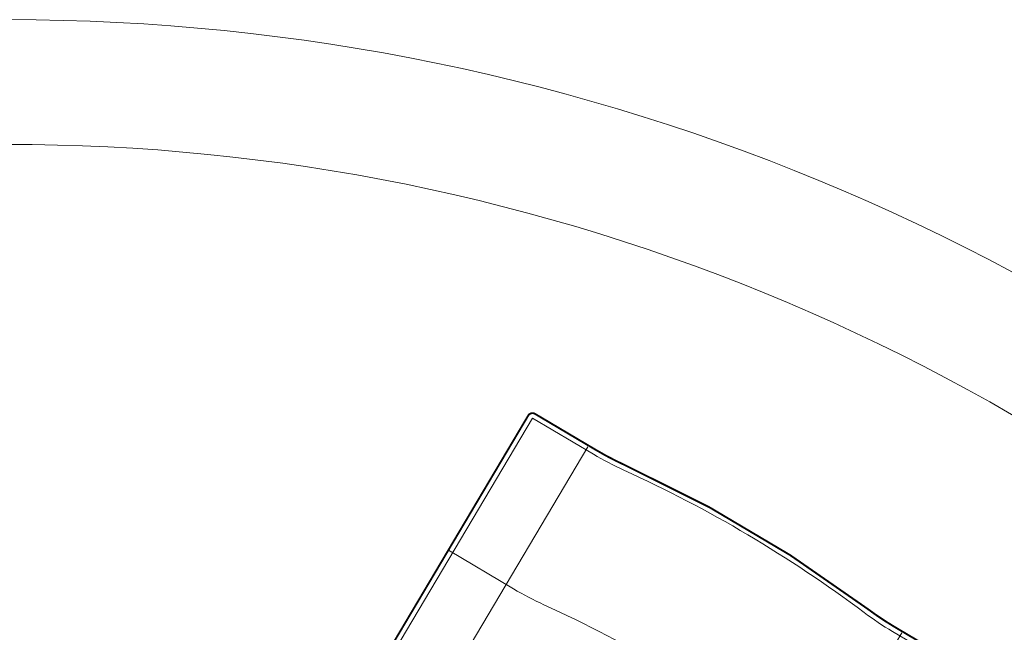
# Model space of a CAD drawing. Header units: millimetres. Extents: x 21148.2 to 21239.2, y 30135 to 30201.8.
# Tile 123 of 189: x 21164.5 to 21166.1, y 30177.6 to 30178.6. Entities that reach past the tile are written whole.
import ezdxf

# ---------------------------------------------------------------- set-up
doc = ezdxf.new("R2010")
doc.units = ezdxf.units.MM
doc.layers.add('AR-T1E-20-L1$0$ENHANCE PTB LVL 1 - BUILDING WALLS$0$I-FURN', color=7, linetype='Continuous', lineweight=13)
doc.layers.add('AR-T1E-20-L1$0$Seating', color=7, linetype='Continuous', lineweight=13)

# ---------------------------------------------------------------- blocks, each defined once
blk = doc.blocks.new('AR-T1E-20-L1$0$Landseat')
at = {"layer": 'AR-T1E-20-L1$0$Seating', "ltscale": 10}
for p, q in [((72.8, 292.5), (702.4, 292.5)), ((72.8, -292.5), (702.4, -292.5))]:
    blk.add_line(p, q, dxfattribs=at)
at = {"layer": 'AR-T1E-20-L1$0$Seating', "ltscale": 10, "const_width": 3}
blk.add_lwpolyline([(74.8, 392), (74.8, 327.7, -0.112714), (45.1, 197.5, 0.228329), (45.1, -197.5, -0.112714), (74.8, -327.7), (74.8, -392, 0.414214), (82.8, -400), (696.8, -400, 0.414214), (704.8, -392), (704.8, -278.4, -0.026921), (707.7, -224.7, 0.053882), (707.7, 224.7, -0.026921), (704.8, 278.4), (704.8, 392, 0.414214), (696.8, 400), (82.8, 400, 0.414214)], format="xyb", close=True, dxfattribs=at)
at = {"layer": 'AR-T1E-20-L1$0$Seating', "ltscale": 10}
for points in [[(74.8, -392), (696.8, -392), (696.8, -278.4, -0.026921), (699.8, -223.8, 0.053882), (699.8, 223.8, -0.026921), (696.8, 278.4), (696.8, 392), (74.8, 392)], [(446, -400), (446, -278.4, -0.026921), (448.9, -223.8, 0.053882), (448.9, 223.8, -0.026921), (446, 278.4), (446, 392)]]:
    blk.add_lwpolyline(points, format="xyb", dxfattribs=at)

msp = doc.modelspace()

# ---------------------------------------------------------------- linework, layer by layer
at = {"layer": 'AR-T1E-20-L1$0$ENHANCE PTB LVL 1 - BUILDING WALLS$0$I-FURN'}
msp.add_lwpolyline([(21151.6176, 30158.22), (21161.7802, 30177.2815, -0.430225), (21166.684, 30177.7857), (21178.8309, 30162.4488, -0.43714), (21176.9638, 30158.0531), (21154.5765, 30153.6581, -0.553804), (21151.6204, 30158.226)], format="xyb", dxfattribs=at)
msp.add_lwpolyline([(21151.7967, 30158.1308), (21161.9487, 30177.1725, -0.426961), (21166.5392, 30177.6463), (21178.6584, 30162.3445, -0.433306), (21176.9102, 30158.2464), (21154.5559, 30153.8579, -0.550633)], format="xyb", close=True, dxfattribs=at)

# ---------------------------------------------------------------- block references
at = {"layer": 'AR-T1E-20-L1$0$Seating', "ltscale": 10, "xscale": -0.001, "yscale": 0.001, "zscale": 0.001, "rotation": 239.3343425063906}
msp.add_blockref('AR-T1E-20-L1$0$Landseat', (21165.2911, 30177.1682), dxfattribs=at)

doc.saveas('drawing.dxf')
